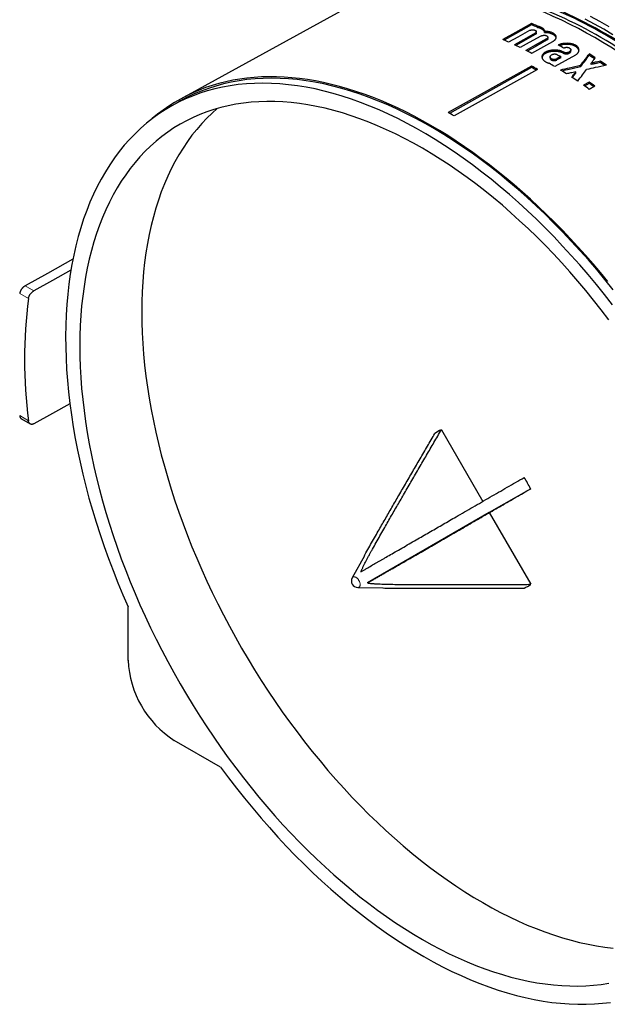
# Model space of a CAD drawing. Header units: millimetres. Extents: x 8 to 671, y 12 to 523.
# Tile 23 of 64: x 464 to 536, y 37 to 158. Entities that reach past the tile are written whole.
import ezdxf

# ---------------------------------------------------------------- set-up
doc = ezdxf.new("R2010")
doc.units = ezdxf.units.MM

msp = doc.modelspace()

# ---------------------------------------------------------------- linework, layer by layer
at = {"color": 7, "linetype": 'Continuous', "lineweight": 30}
for p, q in [((503.42, 158.97), (483.42, 147.99)), ((526.5, 157.07), (526.5, 157.23)), ((527.07, 156.06), (527.07, 156.22)), ((527.18, 156.76), (527.18, 156.93)), ((528.07, 156.14), (528.07, 156.31)), ((529.05, 154.97), (526.5, 153.55)), ((528.49, 155.37), (528.49, 155.53)), ((528.27, 153.76), (528.2, 153.72)), ((531.17, 153.79), (531.1, 153.75)), ((531.32, 153.82), (531.32, 153.99)), ((528.27, 153.6), (528.2, 153.56)), ((528.76, 153.13), (528.76, 152.97)), ((528.98, 153.37), (528.91, 153.33)), ((531.88, 153.36), (529.33, 151.95)), ((530.1, 153.19), (529.61, 152.92)), ((530.1, 153.03), (529.61, 152.76)), ((530.1, 153.03), (530.1, 153.19)), ((531.17, 153.62), (531.1, 153.58)), ((533.57, 153.32), (533.57, 153.48)), ((534.95, 152.43), (534.95, 152.6)), ((526.5, 151.99), (516.25, 146.28)), ((526.5, 151.82), (516.39, 146.19)), ((527.21, 151.58), (516.96, 145.87)), ((526.5, 151.82), (526.5, 151.99)), ((531.91, 151.13), (531.91, 151.29)), ((532.5, 151.9), (532.5, 152.06)), ((533.82, 152.19), (533.82, 152.35)), ((533.57, 150.03), (532.87, 149.64)), ((533.57, 149.87), (533, 149.55)), ((533.57, 149.87), (533.57, 150.03)), ((534.28, 149.53), (533.57, 149.14)), ((483.13, 147.6), (482.07, 146.99)), ((463.81, 108.64), (464.89, 108.02)), ((515.41, 107.31), (520.49, 98.5)), ((526.38, 100.05), (521.29, 97.12)), ((521.29, 97.12), (506.32, 88.48)), ((521.29, 97.12), (526.38, 88.31)), ((505.94, 91.83), (504.45, 89.11)), ((505.13, 87.92), (508.23, 87.86)), ((476.9, 78.97), (476.9, 85.55)), ((488.28, 65.84), (482.58, 69.13))]:
    msp.add_line(p, q, dxfattribs=at)
at = {"color": 8, "linetype": 'Continuous', "lineweight": 0}
for p, q in [((526.93, 155.87), (526.93, 156.04)), ((528.34, 155.18), (528.34, 155.34)), ((528.2, 153.56), (528.2, 153.72)), ((528.27, 153.6), (528.27, 153.76)), ((530.39, 153.59), (530.39, 153.76)), ((531.1, 153.58), (531.1, 153.75)), ((531.17, 153.62), (531.17, 153.79)), ((529.61, 152.76), (529.61, 152.92)), ((465.32, 124.37), (464.25, 124.99)), ((464.66, 123.44), (463.59, 124.06)), ((464.66, 108.42), (463.59, 109.04))]:
    msp.add_line(p, q, dxfattribs=at)
at = {"color": 7, "linetype": 'Continuous', "lineweight": 30, "flags": 128}
for points in [[(536.49, 155.84), (535.35, 156.52), (534.21, 157.16), (533.07, 157.77)], [(533.71, 158.12), (534.85, 157.52), (535.99, 156.87)], [(526.5, 157.23), (524.52, 156.13), (522.97, 155.26)], [(526.5, 157.07), (524.52, 155.96), (523.13, 155.19)], [(526.22, 156.37), (524.79, 155.57), (523.67, 154.95)], [(526.93, 156.04), (525.5, 155.24), (524.38, 154.62)], [(526.93, 155.87), (525.5, 155.08), (524.54, 154.54)], [(527.63, 155.69), (526.21, 154.9), (525.09, 154.28)], [(528.34, 155.34), (526.92, 154.55), (525.8, 153.92)], [(528.34, 155.18), (526.92, 154.38), (525.95, 153.84)], [(535.86, 125.52), (534.95, 126.62), (534.04, 127.7), (533.11, 128.76), (532.17, 129.8), (531.23, 130.83), (530.27, 131.83), (529.31, 132.81), (528.33, 133.77), (527.35, 134.71), (526.36, 135.63), (525.37, 136.52), (524.36, 137.39), (523.36, 138.24), (522.34, 139.06), (521.33, 139.85), (520.31, 140.62), (519.28, 141.37), (518.25, 142.09), (517.22, 142.78), (516.19, 143.45), (515.16, 144.08), (514.13, 144.69), (513.1, 145.28), (512.06, 145.83), (511.03, 146.36), (510, 146.85), (508.97, 147.32), (507.95, 147.76), (506.93, 148.17), (505.91, 148.54), (504.9, 148.89), (503.89, 149.21), (502.89, 149.5), (501.89, 149.75), (500.91, 149.98), (499.92, 150.17), (498.95, 150.34), (497.99, 150.47), (497.03, 150.57), (496.08, 150.64), (495.14, 150.68), (494.22, 150.69), (493.3, 150.66), (492.4, 150.61), (491.51, 150.52), (490.63, 150.4), (489.76, 150.25), (488.91, 150.07), (488.07, 149.86), (487.24, 149.62), (486.43, 149.35), (485.64, 149.05), (484.86, 148.71), (484.1, 148.35), (483.35, 147.95), (482.62, 147.53), (481.91, 147.08), (481.21, 146.59), (480.54, 146.08), (479.88, 145.54), (479.76, 145.44)], [(536.51, 124.52), (535.51, 125.76), (534.49, 126.98), (533.47, 128.18), (532.43, 129.35), (531.37, 130.49), (530.31, 131.62), (529.23, 132.71), (528.14, 133.78), (527.05, 134.82), (525.94, 135.84), (524.83, 136.82), (523.71, 137.78), (522.58, 138.7), (521.45, 139.6), (520.31, 140.46), (519.17, 141.29), (518.02, 142.09), (516.87, 142.85), (515.72, 143.58), (514.57, 144.28), (513.41, 144.94), (512.26, 145.56), (511.11, 146.15), (509.96, 146.71), (508.82, 147.22), (507.68, 147.7), (506.54, 148.15), (505.41, 148.55), (504.28, 148.92), (503.16, 149.25), (502.05, 149.54), (500.95, 149.8), (499.85, 150.01), (498.77, 150.19), (497.69, 150.33), (496.63, 150.43), (495.58, 150.48), (494.54, 150.5), (493.52, 150.49), (492.51, 150.43), (491.51, 150.33), (490.54, 150.2), (489.57, 150.02), (488.63, 149.81), (487.7, 149.55), (486.79, 149.26), (485.9, 148.93), (485.02, 148.57), (484.17, 148.16), (483.34, 147.72), (483.13, 147.6)], [(536.43, 122.65), (535.45, 123.91), (534.45, 125.15), (533.43, 126.37), (532.41, 127.56), (531.37, 128.73), (530.31, 129.88), (529.25, 131), (528.17, 132.1), (527.08, 133.17), (525.99, 134.21), (524.88, 135.23), (523.77, 136.21), (522.65, 137.17), (521.52, 138.09), (520.39, 138.98), (519.25, 139.85), (518.1, 140.68), (516.96, 141.47), (515.81, 142.24), (514.66, 142.97), (513.51, 143.66), (512.35, 144.32), (511.2, 144.95), (510.05, 145.54), (508.9, 146.09), (507.76, 146.61), (506.62, 147.09), (505.48, 147.54), (504.35, 147.94), (503.22, 148.31), (502.1, 148.64), (500.99, 148.93), (499.89, 149.19), (498.79, 149.4), (497.71, 149.58), (496.63, 149.71), (495.57, 149.81), (494.52, 149.87), (493.48, 149.89), (492.46, 149.87), (491.45, 149.82), (490.45, 149.72), (489.47, 149.58), (488.51, 149.41), (487.57, 149.19), (486.64, 148.94), (485.73, 148.65), (484.84, 148.32), (483.96, 147.96), (483.11, 147.55), (482.28, 147.11), (481.47, 146.63), (480.68, 146.11), (479.92, 145.56), (479.18, 144.97), (478.46, 144.35), (477.76, 143.69), (477.09, 142.99), (476.44, 142.26), (475.82, 141.5), (475.23, 140.71), (474.66, 139.88), (474.12, 139.02), (473.6, 138.12), (473.11, 137.2), (472.65, 136.25), (472.22, 135.26), (471.82, 134.25), (471.44, 133.21), (471.09, 132.14), (470.78, 131.05), (470.49, 129.92), (470.23, 128.78), (470, 127.61), (469.8, 126.41), (469.63, 125.19), (469.49, 123.95), (469.38, 122.69), (469.3, 121.41), (469.25, 120.11), (469.23, 118.79), (469.24, 117.45), (469.28, 116.1), (469.35, 114.73), (469.45, 113.35), (469.58, 111.95), (469.75, 110.54), (469.94, 109.12), (470.16, 107.68), (470.41, 106.24), (470.69, 104.79), (471, 103.33), (471.34, 101.86), (471.71, 100.39), (472.1, 98.91), (472.53, 97.43), (472.98, 95.94), (473.46, 94.45), (473.97, 92.97), (474.5, 91.48), (475.06, 89.99), (475.65, 88.51), (476.26, 87.03), (476.9, 85.55), (476.9, 85.55)], [(536, 120.83), (535.06, 122.05), (534.12, 123.24), (533.16, 124.42), (532.18, 125.58), (531.19, 126.71), (530.19, 127.82), (529.18, 128.91), (528.15, 129.97), (527.12, 131.01), (526.08, 132.02), (525.02, 133), (523.96, 133.96), (522.9, 134.89), (521.82, 135.79), (520.74, 136.67), (519.65, 137.51), (518.56, 138.32), (517.47, 139.1), (516.37, 139.85), (515.27, 140.57), (514.17, 141.26), (513.07, 141.91), (511.97, 142.53), (510.86, 143.11), (509.76, 143.67), (508.67, 144.18), (507.57, 144.67), (506.48, 145.11), (505.4, 145.52), (504.31, 145.9), (503.24, 146.24), (502.17, 146.54), (501.11, 146.81), (500.06, 147.04), (499.01, 147.23), (497.98, 147.39), (496.96, 147.51), (495.94, 147.59), (494.94, 147.64), (493.95, 147.64), (492.98, 147.61), (492.02, 147.55), (491.07, 147.44), (490.14, 147.3), (489.22, 147.12), (488.32, 146.91), (487.44, 146.66), (486.57, 146.37), (485.73, 146.05), (484.9, 145.68), (484.09, 145.29), (483.3, 144.86), (482.53, 144.39), (481.78, 143.88), (481.05, 143.35), (480.35, 142.78), (479.67, 142.17), (479.01, 141.53), (478.37, 140.86), (477.76, 140.15), (477.17, 139.42), (476.61, 138.65), (476.07, 137.85), (475.56, 137.02), (475.07, 136.16), (474.61, 135.27), (474.17, 134.35), (473.76, 133.41), (473.38, 132.43), (473.03, 131.43), (472.7, 130.4), (472.4, 129.35), (472.13, 128.27), (471.89, 127.17), (471.67, 126.05), (471.49, 124.9), (471.33, 123.73), (471.2, 122.55), (471.1, 121.34), (471.02, 120.11), (470.98, 118.86), (470.97, 117.6), (470.98, 116.32), (471.02, 115.02), (471.1, 113.71), (471.2, 112.38), (471.33, 111.04), (471.49, 109.69), (471.67, 108.33), (471.89, 106.96), (472.13, 105.58), (472.4, 104.19), (472.7, 102.79), (473.03, 101.38), (473.38, 99.97), (473.76, 98.56), (474.17, 97.14), (474.61, 95.72), (475.07, 94.3), (475.56, 92.88), (476.07, 91.45), (476.61, 90.03), (477.17, 88.61), (477.76, 87.2), (478.37, 85.79), (479.01, 84.38), (479.67, 82.98), (480.35, 81.59), (481.05, 80.2), (481.78, 78.82), (482.53, 77.46), (483.3, 76.1), (483.3, 76.1)], [(487.87, 146.79), (487.25, 146.23), (486.59, 145.59), (485.96, 144.93), (485.35, 144.22), (484.76, 143.49), (484.2, 142.73), (483.66, 141.93), (483.15, 141.1), (482.67, 140.25), (482.21, 139.36), (481.78, 138.45), (481.37, 137.51), (480.99, 136.54), (480.64, 135.54), (480.31, 134.52), (480.01, 133.47), (479.74, 132.4), (479.5, 131.3), (479.29, 130.18), (479.1, 129.04), (478.94, 127.88), (478.82, 126.7), (478.72, 125.49), (478.64, 124.27), (478.6, 123.03), (478.59, 121.77), (478.6, 120.5), (478.64, 119.21), (478.72, 117.9), (478.82, 116.58), (478.94, 115.25), (479.1, 113.9), (479.29, 112.55), (479.5, 111.18), (479.74, 109.81), (480.01, 108.42), (480.31, 107.03), (480.64, 105.63), (480.99, 104.23), (481.37, 102.82), (481.78, 101.41), (482.21, 100), (482.67, 98.58), (483.15, 97.17), (483.66, 95.75), (484.2, 94.33), (484.76, 92.92), (485.35, 91.51), (485.96, 90.11), (486.59, 88.71), (487.25, 87.31), (487.93, 85.93), (488.63, 84.55), (489.35, 83.18), (490.09, 81.82), (490.86, 80.47)], [(470.12, 128.26), (467, 126.52), (464.25, 124.99)], [(469.88, 126.91), (467.6, 125.64), (465.32, 124.37)], [(469.75, 110.5), (467.6, 109.31), (465.32, 108.04)], [(490.86, 80.47), (491.65, 79.13), (492.45, 77.8), (493.28, 76.49), (494.12, 75.2), (494.98, 73.91), (495.86, 72.65), (496.76, 71.4), (497.67, 70.17), (498.6, 68.96), (499.54, 67.77), (500.5, 66.6), (501.47, 65.45), (502.45, 64.32), (503.45, 63.21), (504.46, 62.13), (505.47, 61.07), (506.5, 60.04), (507.54, 59.03), (508.59, 58.05), (509.65, 57.1), (510.71, 56.17), (511.78, 55.28), (512.86, 54.41), (513.94, 53.57), (515.02, 52.76), (516.11, 51.98), (517.2, 51.24), (518.3, 50.52), (519.4, 49.84), (520.49, 49.19), (521.59, 48.57), (522.69, 47.99), (523.78, 47.44), (524.87, 46.92), (525.96, 46.44), (527.05, 46), (528.13, 45.59), (529.2, 45.22), (530.27, 44.88), (531.34, 44.58), (532.39, 44.31), (533.44, 44.08), (534.48, 43.89), (535.51, 43.73), (536.53, 43.61)], [(483.3, 76.1), (484.09, 74.76), (484.9, 73.43), (485.73, 72.11), (486.57, 70.81), (487.44, 69.52), (488.32, 68.25), (489.22, 66.99), (490.14, 65.76), (491.07, 64.54), (492.02, 63.34), (492.98, 62.17), (493.95, 61.01), (494.94, 59.88), (495.94, 58.77), (496.96, 57.68), (497.98, 56.62), (499.01, 55.58), (500.06, 54.57), (501.11, 53.58), (502.17, 52.62), (503.24, 51.69), (504.31, 50.79), (505.4, 49.92), (506.48, 49.08), (507.57, 48.27), (508.67, 47.48), (509.76, 46.73), (510.86, 46.02), (511.97, 45.33), (513.07, 44.68), (514.17, 44.06), (515.27, 43.47), (516.37, 42.92), (517.47, 42.4), (518.56, 41.92), (519.65, 41.47), (520.74, 41.06), (521.82, 40.69), (522.9, 40.35), (523.96, 40.04), (525.02, 39.78), (526.08, 39.55), (527.12, 39.35), (528.15, 39.2), (529.18, 39.08), (530.19, 39), (531.19, 38.95), (532.18, 38.94), (533.16, 38.97), (534.12, 39.04), (535.06, 39.14), (536, 39.28)], [(488.28, 65.84), (489.24, 64.55), (490.22, 63.28), (491.21, 62.03), (492.22, 60.8), (493.24, 59.59), (494.27, 58.41), (495.32, 57.25), (496.38, 56.11), (497.45, 55), (498.53, 53.92), (499.62, 52.87), (500.73, 51.84), (501.84, 50.84), (502.95, 49.87), (504.08, 48.93), (505.21, 48.02), (506.34, 47.15), (507.49, 46.3), (508.63, 45.49), (509.78, 44.71), (510.93, 43.96), (512.08, 43.25), (513.23, 42.57), (514.38, 41.93), (515.54, 41.32), (516.68, 40.75), (517.83, 40.22), (518.98, 39.72), (520.12, 39.26), (521.25, 38.83), (522.38, 38.45), (523.5, 38.1), (524.62, 37.79), (525.72, 37.52), (526.82, 37.28), (527.91, 37.09), (528.99, 36.93), (530.06, 36.82), (531.12, 36.74), (532.16, 36.7), (533.19, 36.7), (534.21, 36.74), (535.21, 36.82), (536.2, 36.93)]]:
    msp.add_lwpolyline(points, dxfattribs=at)
at = {"color": 8, "linetype": 'Continuous', "lineweight": 0, "flags": 128}
for points in [[(505.27, 88.79), (505.24, 88.84), (505.21, 88.89), (505.18, 88.93), (505.14, 88.98), (505.1, 89.02), (505.07, 89.05), (505.03, 89.09), (504.99, 89.12), (504.95, 89.15), (504.91, 89.18), (504.87, 89.2), (504.83, 89.21), (504.79, 89.23), (504.75, 89.24), (504.71, 89.24), (504.68, 89.25), (504.64, 89.24), (504.61, 89.24), (504.58, 89.23), (504.55, 89.21), (504.52, 89.19), (504.49, 89.17), (504.47, 89.14), (504.45, 89.12), (504.45, 89.11)], [(505.13, 87.92), (505.14, 87.92), (505.18, 87.92), (505.21, 87.93), (505.24, 87.94), (505.27, 87.96), (505.3, 87.97), (505.32, 88), (505.35, 88.02), (505.37, 88.05), (505.38, 88.08), (505.4, 88.12), (505.41, 88.16), (505.42, 88.2), (505.42, 88.24), (505.42, 88.29), (505.42, 88.33), (505.42, 88.38), (505.41, 88.43), (505.4, 88.48), (505.38, 88.54), (505.37, 88.59), (505.35, 88.64), (505.32, 88.69), (505.3, 88.74), (505.27, 88.79)]]:
    msp.add_lwpolyline(points, dxfattribs=at)
at = {"color": 7, "linetype": 'Continuous', "lineweight": 30}
for centre, radius, start, end in [((506.22, 105.64), 57.6, 48.5558, 71.4496), ((506.67, 105.96), 57.77, 48.5914, 71.414), ((506.8, 106.03), 57.51, 48.687, 71.4593), ((505.35, 105.43), 57.81, 50.92, 69.0854), ((507.06, 112.64), 48.65, 65.5635, 66.44), ((507.15, 112.64), 48.46, 65.5826, 66.4624), ((503.47, 110.58), 48.75, 65.5203, 66.4301), ((502.36, 108.17), 51.4, 63.7525, 64.6281), ((501.14, 105.75), 54.12, 62.0489, 62.8931), ((502.39, 104.77), 56.84, 60.4042, 61.2207), ((500.46, 100.42), 62.55, 57.2262, 58.0314), ((500.58, 100.47), 62.3, 57.308, 58.0253), ((498.91, 98.05), 65.37, 55.7621, 56.5456), ((497.69, 101.26), 58.34, 59.6017, 60.4036), ((497.86, 101.4), 58, 59.7637, 60.4056), ((498.39, 100.83), 59.75, 58.812, 59.571), ((496.88, 98.38), 62.63, 57.23, 58.0342), ((499.11, 98.21), 64.99, 55.945, 56.5354), ((495.34, 96.01), 65.46, 55.7678, 56.5503), ((493.66, 93.58), 68.41, 54.307, 55.0329), ((494.37, 93.99), 68.4, 54.3055, 55.0315), ((494.55, 94.11), 68.06, 54.4213, 55.0166), ((487.32, 95.34), 58.58, 59.6034, 60.402), ((522.96, 115.93), 58.78, 172.6576, 187.3424), ((516.83, 103.92), 3.68, 112.7926, 127.2182), ((509.51, 91.24), 19.03, 27.5912, 32.4088), ((505.15, 88.72), 0.8, 151.1696, 210), ((505.15, 88.72), 0.8, 210, 268.825), ((524.15, 91.24), 3.68, 292.7926, 307.2182), ((489.23, 79.53), 12.34, 182.5904, 237.4101)]:
    msp.add_arc(centre, radius, start, end, dxfattribs=at)
for points, knots in [([(526.22, 156.37), (526.24, 156.38), (526.29, 156.4), (526.38, 156.43), (526.45, 156.44), (526.5, 156.45), (526.52, 156.45), (526.55, 156.46), (526.59, 156.46), (526.66, 156.46), (526.73, 156.45), (526.79, 156.44), (526.83, 156.43), (526.87, 156.42), (526.9, 156.41), (526.93, 156.4), (526.97, 156.38), (527.01, 156.35), (527.03, 156.33), (527.05, 156.31), (527.06, 156.29), (527.06, 156.27), (527.07, 156.26), (527.07, 156.25), (527.07, 156.24), (527.07, 156.21), (527.07, 156.17), (527.04, 156.12), (526.99, 156.08), (526.95, 156.05), (526.93, 156.04)], [0, 0, 0, 0, 0.060376, 0.122079, 0.185134, 0.201138, 0.217228, 0.233405, 0.249669, 0.299911, 0.358341, 0.390667, 0.425046, 0.449113, 0.474094, 0.499988, 0.542858, 0.582427, 0.618693, 0.651655, 0.671798, 0.690472, 0.707676, 0.72341, 0.737675, 0.75047, 0.81637, 0.879917, 0.941122, 1, 1, 1, 1]), ([(527.18, 156.93), (527.22, 156.92), (527.31, 156.91), (527.42, 156.87), (527.53, 156.84), (527.63, 156.79), (527.73, 156.75), (527.81, 156.7), (527.88, 156.64), (527.94, 156.58), (527.99, 156.51), (528.03, 156.45), (528.06, 156.38), (528.07, 156.33), (528.07, 156.31)], [0, 0, 0, 0, 0.083435, 0.166587, 0.250153, 0.333618, 0.416718, 0.500147, 0.58355, 0.666623, 0.750061, 0.833567, 0.916646, 1, 1, 1, 1]), ([(527.18, 156.76), (527.2, 156.76), (527.22, 156.76), (527.27, 156.75), (527.31, 156.74), (527.37, 156.73), (527.42, 156.71), (527.47, 156.69), (527.54, 156.67), (527.6, 156.64), (527.67, 156.61), (527.71, 156.59), (527.74, 156.58), (527.75, 156.57), (527.76, 156.56), (527.78, 156.55), (527.79, 156.54), (527.8, 156.54), (527.83, 156.51), (527.89, 156.47), (527.95, 156.4), (528, 156.34), (528.04, 156.27), (528.06, 156.21), (528.07, 156.16), (528.07, 156.14)], [0, 0, 0, 0, 0.026776, 0.05654, 0.089291, 0.12503, 0.163756, 0.20547, 0.250171, 0.311877, 0.366679, 0.414578, 0.429154, 0.442947, 0.455957, 0.468184, 0.479628, 0.490289, 0.500166, 0.592147, 0.680657, 0.765696, 0.847265, 0.925366, 1, 1, 1, 1]), ([(528.07, 156.31), (528.12, 156.31), (528.21, 156.31), (528.36, 156.3), (528.49, 156.28), (528.63, 156.25), (528.75, 156.22), (528.87, 156.19), (528.99, 156.14), (529.09, 156.09), (529.18, 156.03), (529.26, 155.97), (529.33, 155.91), (529.39, 155.84), (529.44, 155.77), (529.47, 155.69), (529.49, 155.61), (529.49, 155.54), (529.48, 155.46), (529.46, 155.38), (529.42, 155.31), (529.37, 155.23), (529.31, 155.16), (529.23, 155.09), (529.15, 155.03), (529.08, 154.99), (529.05, 154.97)], [0, 0, 0, 0, 0.041819, 0.083402, 0.125133, 0.166907, 0.208488, 0.250265, 0.291988, 0.333555, 0.375352, 0.417089, 0.458657, 0.500439, 0.542191, 0.583735, 0.625451, 0.667167, 0.708663, 0.750325, 0.79198, 0.83346, 0.875155, 0.916762, 0.958249, 1, 1, 1, 1]), ([(528.07, 156.14), (528.11, 156.14), (528.18, 156.14), (528.3, 156.14), (528.42, 156.13), (528.54, 156.11), (528.65, 156.09), (528.76, 156.06), (528.87, 156.02), (528.98, 155.98), (529.08, 155.93), (529.16, 155.89), (529.21, 155.85), (529.25, 155.82), (529.28, 155.79), (529.3, 155.77), (529.32, 155.75), (529.34, 155.73), (529.36, 155.71), (529.38, 155.69), (529.4, 155.66), (529.44, 155.6), (529.47, 155.53), (529.48, 155.48), (529.48, 155.47)], [0, 0, 0, 0, 0.049302, 0.105926, 0.169873, 0.222647, 0.27954, 0.340553, 0.405684, 0.472078, 0.533989, 0.591418, 0.644364, 0.669159, 0.692833, 0.715385, 0.736816, 0.757125, 0.776313, 0.794379, 0.811324, 0.882214, 0.952488, 1, 1, 1, 1]), ([(527.07, 156.06), (527.07, 156.04), (527.07, 156.01), (527.04, 155.96), (526.99, 155.91), (526.95, 155.89), (526.93, 155.87)], [0, 0, 0, 0, 0.252694, 0.497564, 0.74325, 1, 1, 1, 1]), ([(527.63, 155.69), (527.65, 155.7), (527.69, 155.73), (527.77, 155.75), (527.85, 155.77), (527.95, 155.78), (528.05, 155.79), (528.15, 155.78), (528.23, 155.76), (528.27, 155.74), (528.3, 155.74), (528.32, 155.73), (528.35, 155.71), (528.39, 155.69), (528.42, 155.66), (528.45, 155.63), (528.46, 155.61), (528.47, 155.59), (528.48, 155.58), (528.48, 155.56), (528.49, 155.55), (528.49, 155.54), (528.49, 155.52), (528.48, 155.48), (528.45, 155.42), (528.4, 155.38), (528.36, 155.35), (528.34, 155.34)], [0, 0, 0, 0, 0.050392, 0.104222, 0.161496, 0.222222, 0.286404, 0.354045, 0.425149, 0.443505, 0.462078, 0.480869, 0.499878, 0.545401, 0.586867, 0.624273, 0.657618, 0.677596, 0.695766, 0.71213, 0.726686, 0.739436, 0.750378, 0.816778, 0.880512, 0.941584, 1, 1, 1, 1]), ([(528.49, 155.37), (528.49, 155.37), (528.49, 155.35), (528.48, 155.32), (528.45, 155.26), (528.41, 155.22), (528.36, 155.19), (528.34, 155.18)], [0, 0, 0, 0, 0.000399, 0.250497, 0.500352, 0.74971, 1, 1, 1, 1]), ([(528.2, 153.72), (528.18, 153.71), (528.14, 153.69), (528.08, 153.65), (528.02, 153.6), (527.97, 153.56), (527.92, 153.51), (527.87, 153.45), (527.84, 153.4), (527.81, 153.35), (527.79, 153.3), (527.77, 153.24), (527.76, 153.19), (527.76, 153.12), (527.77, 153.05), (527.79, 152.96), (527.83, 152.88), (527.88, 152.8), (527.95, 152.72), (528.02, 152.65), (528.11, 152.59), (528.17, 152.55), (528.2, 152.53)], [0, 0, 0, 0, 0.037329, 0.076366, 0.117108, 0.159557, 0.203713, 0.249576, 0.291216, 0.332856, 0.374497, 0.416138, 0.457779, 0.49942, 0.567282, 0.633631, 0.698469, 0.761795, 0.823611, 0.883917, 0.942713, 1, 1, 1, 1]), ([(528.27, 153.76), (528.31, 153.78), (528.38, 153.82), (528.5, 153.87), (528.62, 153.91), (528.76, 153.94), (528.89, 153.97), (529.04, 153.99), (529.18, 154.01), (529.33, 154.01), (529.48, 154.01), (529.62, 153.99), (529.77, 153.97), (529.9, 153.94), (530.04, 153.91), (530.17, 153.86), (530.28, 153.81), (530.36, 153.77), (530.39, 153.76)], [0, 0, 0, 0, 0.062723, 0.124824, 0.186909, 0.249588, 0.31232, 0.37446, 0.436617, 0.4994, 0.562251, 0.624486, 0.686715, 0.749552, 0.812445, 0.874741, 0.937055, 1, 1, 1, 1]), ([(528.27, 153.6), (528.3, 153.62), (528.37, 153.65), (528.48, 153.7), (528.6, 153.74), (528.73, 153.78), (528.87, 153.81), (528.99, 153.82), (529.1, 153.84), (529.17, 153.84), (529.21, 153.84), (529.24, 153.84), (529.26, 153.84), (529.28, 153.84), (529.31, 153.84), (529.34, 153.84), (529.39, 153.84), (529.45, 153.84), (529.52, 153.84), (529.59, 153.83), (529.65, 153.82), (529.71, 153.82), (529.77, 153.81), (529.84, 153.79), (529.92, 153.78), (530.03, 153.75), (530.14, 153.71), (530.23, 153.67), (530.32, 153.63), (530.37, 153.61), (530.39, 153.59)], [0, 0, 0, 0, 0.057076, 0.115682, 0.17582, 0.237489, 0.300689, 0.365422, 0.402352, 0.439764, 0.449643, 0.459555, 0.4695, 0.479478, 0.489489, 0.499533, 0.521947, 0.548466, 0.579088, 0.613814, 0.637744, 0.663296, 0.690469, 0.719264, 0.74968, 0.807638, 0.86165, 0.911714, 0.957831, 1, 1, 1, 1]), ([(529.76, 154.59), (529.79, 154.61), (529.86, 154.65), (529.98, 154.69), (530.11, 154.74), (530.24, 154.77), (530.38, 154.8), (530.52, 154.82), (530.67, 154.83), (530.81, 154.84), (530.96, 154.83), (531.11, 154.82), (531.25, 154.8), (531.39, 154.77), (531.52, 154.74), (531.65, 154.69), (531.77, 154.64), (531.84, 154.6), (531.88, 154.58)], [0, 0, 0, 0, 0.062742, 0.124856, 0.186949, 0.249631, 0.312368, 0.374515, 0.436682, 0.499479, 0.562331, 0.624563, 0.686788, 0.749618, 0.81249, 0.874768, 0.937067, 1, 1, 1, 1]), ([(532.31, 153.89), (532.31, 153.89), (532.31, 153.92), (532.29, 153.97), (532.25, 154.06), (532.2, 154.14), (532.14, 154.22), (532.07, 154.29), (531.98, 154.36), (531.88, 154.42), (531.77, 154.48), (531.65, 154.53), (531.52, 154.57), (531.39, 154.61), (531.25, 154.64), (531.11, 154.66), (530.96, 154.67), (530.82, 154.67), (530.67, 154.67), (530.52, 154.66), (530.38, 154.64), (530.24, 154.61), (530.11, 154.57), (530, 154.54), (529.94, 154.51), (529.91, 154.5)], [0, 0, 0, 0, 0.002036, 0.048056, 0.094071, 0.140534, 0.187025, 0.233068, 0.279119, 0.32563, 0.372128, 0.418175, 0.464224, 0.510728, 0.557186, 0.6032, 0.649222, 0.695705, 0.742131, 0.788111, 0.834097, 0.880537, 0.926935, 0.972886, 1, 1, 1, 1]), ([(530.39, 153.76), (530.41, 153.75), (530.44, 153.73), (530.49, 153.71), (530.55, 153.69), (530.62, 153.68), (530.68, 153.67), (530.75, 153.67), (530.81, 153.67), (530.87, 153.68), (530.94, 153.69), (531, 153.7), (531.05, 153.72), (531.08, 153.74), (531.1, 153.75)], [0, 0, 0, 0, 0.08359, 0.166698, 0.250786, 0.334359, 0.41713, 0.500545, 0.583785, 0.666456, 0.750001, 0.833063, 0.915925, 1, 1, 1, 1]), ([(531.17, 154.19), (531.15, 154.2), (531.12, 154.21), (531.07, 154.24), (531.01, 154.25), (530.94, 154.26), (530.88, 154.27), (530.82, 154.28), (530.75, 154.27), (530.69, 154.27), (530.62, 154.25), (530.57, 154.24), (530.51, 154.22), (530.48, 154.2), (530.46, 154.19)], [0, 0, 0, 0, 0.083589, 0.166697, 0.250788, 0.334364, 0.417136, 0.500549, 0.583786, 0.666454, 0.749996, 0.833053, 0.915916, 1, 1, 1, 1]), ([(531.17, 154.19), (531.19, 154.17), (531.24, 154.15), (531.28, 154.09), (531.31, 154.04), (531.32, 153.98), (531.31, 153.93), (531.28, 153.87), (531.23, 153.83), (531.19, 153.8), (531.17, 153.79)], [0, 0, 0, 0, 0.127385, 0.254087, 0.380108, 0.505447, 0.630105, 0.754083, 0.877381, 1, 1, 1, 1]), ([(531.17, 153.62), (531.19, 153.64), (531.23, 153.66), (531.28, 153.71), (531.31, 153.77), (531.31, 153.8), (531.32, 153.82)], [0, 0, 0, 0, 0.250011, 0.500014, 0.75001, 1, 1, 1, 1]), ([(531.88, 153.36), (531.91, 153.38), (531.97, 153.42), (532.05, 153.48), (532.13, 153.55), (532.19, 153.62), (532.25, 153.7), (532.29, 153.79), (532.3, 153.86), (532.31, 153.9), (532.31, 153.91), (532.31, 153.93), (532.32, 153.94), (532.32, 153.95), (532.32, 153.97), (532.32, 154), (532.31, 154.03), (532.31, 154.06), (532.3, 154.1), (532.28, 154.15), (532.26, 154.2), (532.24, 154.25), (532.2, 154.31), (532.15, 154.37), (532.08, 154.44), (532.02, 154.49), (531.95, 154.54), (531.9, 154.57), (531.88, 154.58)], [0, 0, 0, 0, 0.057088, 0.115701, 0.175839, 0.237503, 0.300692, 0.365407, 0.439691, 0.449566, 0.459474, 0.469415, 0.479389, 0.489395, 0.499435, 0.519354, 0.542517, 0.568924, 0.598576, 0.631471, 0.66761, 0.706992, 0.749617, 0.807669, 0.861733, 0.911811, 0.9579, 1, 1, 1, 1]), ([(528.2, 153.56), (528.17, 153.54), (528.12, 153.51), (528.04, 153.46), (527.97, 153.4), (527.92, 153.34), (527.87, 153.28), (527.83, 153.22), (527.8, 153.15), (527.78, 153.1), (527.77, 153.06), (527.77, 153.05)], [0, 0, 0, 0, 0.11697, 0.233492, 0.350327, 0.467202, 0.583742, 0.700716, 0.817614, 0.93421, 1, 1, 1, 1]), ([(528.2, 152.53), (528.23, 152.52), (528.3, 152.48), (528.41, 152.43), (528.52, 152.39), (528.61, 152.36), (528.65, 152.35)], [0, 0, 0, 0, 0.244041, 0.492053, 0.744038, 1, 1, 1, 1]), ([(528.91, 152.93), (528.89, 152.94), (528.85, 152.97), (528.81, 153.01), (528.78, 153.04), (528.77, 153.07), (528.76, 153.09), (528.76, 153.11), (528.76, 153.14), (528.77, 153.18), (528.8, 153.24), (528.84, 153.29), (528.88, 153.31), (528.91, 153.33)], [0, 0, 0, 0, 0.113779, 0.235108, 0.298683, 0.364152, 0.408862, 0.454415, 0.50081, 0.625604, 0.7504, 0.875199, 1, 1, 1, 1]), ([(528.76, 152.97), (528.76, 152.96), (528.76, 152.95), (528.76, 152.93), (528.77, 152.89), (528.8, 152.86), (528.83, 152.82), (528.87, 152.79), (528.91, 152.76), (528.95, 152.74), (529, 152.72), (529.07, 152.7), (529.14, 152.69), (529.2, 152.68), (529.26, 152.68), (529.31, 152.68), (529.37, 152.68), (529.44, 152.69), (529.5, 152.71), (529.56, 152.73), (529.6, 152.75), (529.61, 152.76)], [0, 0, 0, 0, 0.005725, 0.051858, 0.095023, 0.172367, 0.237866, 0.291506, 0.333279, 0.375292, 0.429107, 0.494714, 0.5721, 0.615262, 0.661375, 0.710439, 0.762453, 0.817417, 0.87533, 0.936191, 1, 1, 1, 1]), ([(528.91, 152.93), (528.92, 152.92), (528.95, 152.9), (529.01, 152.88), (529.07, 152.86), (529.13, 152.85), (529.2, 152.84), (529.26, 152.84), (529.33, 152.84), (529.39, 152.85), (529.45, 152.86), (529.51, 152.87), (529.57, 152.89), (529.6, 152.91), (529.61, 152.92)], [0, 0, 0, 0, 0.083597, 0.16672, 0.250834, 0.334416, 0.417195, 0.500616, 0.58385, 0.666512, 0.750045, 0.833085, 0.915932, 1, 1, 1, 1]), ([(529.68, 153.36), (529.67, 153.37), (529.64, 153.39), (529.58, 153.41), (529.52, 153.43), (529.46, 153.44), (529.4, 153.45), (529.33, 153.45), (529.27, 153.45), (529.2, 153.44), (529.14, 153.43), (529.08, 153.41), (529.03, 153.39), (528.99, 153.38), (528.98, 153.37)], [0, 0, 0, 0, 0.083598, 0.166711, 0.250804, 0.33438, 0.417153, 0.500568, 0.583804, 0.666471, 0.750016, 0.833069, 0.915925, 1, 1, 1, 1]), ([(529.68, 153.36), (529.71, 153.34), (529.78, 153.31), (529.88, 153.27), (529.98, 153.22), (530.06, 153.2), (530.1, 153.19)], [0, 0, 0, 0, 0.244918, 0.493222, 0.744915, 1, 1, 1, 1]), ([(530.39, 153.59), (530.41, 153.58), (530.44, 153.57), (530.49, 153.55), (530.54, 153.53), (530.59, 153.52), (530.63, 153.51), (530.67, 153.51), (530.71, 153.51), (530.76, 153.5), (530.81, 153.51), (530.88, 153.51), (530.94, 153.52), (531, 153.54), (531.05, 153.56), (531.08, 153.58), (531.1, 153.58)], [0, 0, 0, 0, 0.074988, 0.153334, 0.23504, 0.298544, 0.363939, 0.408598, 0.454099, 0.50044, 0.583698, 0.666956, 0.750216, 0.833476, 0.916737, 1, 1, 1, 1]), ([(532.5, 152.06), (532.7, 152.33), (533.06, 152.8), (533.42, 153.27), (533.57, 153.48)], [0, 0, 0, 0, 0.560006, 1, 1, 1, 1]), ([(532.5, 151.9), (532.7, 152.16), (533.06, 152.64), (533.42, 153.11), (533.57, 153.32)], [0, 0, 0, 0, 0.560006, 1, 1, 1, 1]), ([(533.82, 152.35), (533.91, 152.47), (534.08, 152.69), (534.24, 152.91), (534.32, 153.01)], [0, 0, 0, 0, 0.560003, 1, 1, 1, 1]), ([(534.95, 152.6), (534.74, 152.55), (534.36, 152.47), (533.98, 152.39), (533.82, 152.35)], [0, 0, 0, 0, 0.559997, 1, 1, 1, 1]), ([(532.5, 152.06), (532.04, 151.96), (531.22, 151.78), (530.4, 151.59), (530.04, 151.51)], [0, 0, 0, 0, 0.559994, 1, 1, 1, 1]), ([(532.5, 151.9), (532.04, 151.79), (531.28, 151.63), (530.53, 151.46), (530.23, 151.39)], [0, 0, 0, 0, 0.607052, 1, 1, 1, 1]), ([(531.91, 151.29), (531.7, 151.24), (531.32, 151.16), (530.95, 151.08), (530.78, 151.04)], [0, 0, 0, 0, 0.559997, 1, 1, 1, 1]), ([(531.42, 150.63), (531.51, 150.75), (531.68, 150.97), (531.84, 151.19), (531.91, 151.29)], [0, 0, 0, 0, 0.560003, 1, 1, 1, 1]), ([(532.16, 150.13), (532.36, 150.4), (532.72, 150.88), (533.08, 151.36), (533.24, 151.58)], [0, 0, 0, 0, 0.560006, 1, 1, 1, 1]), ([(535.69, 152.1), (535.24, 152), (534.42, 151.83), (533.6, 151.65), (533.24, 151.58)], [0, 0, 0, 0, 0.559994, 1, 1, 1, 1]), ([(534.95, 152.43), (534.74, 152.39), (534.36, 152.3), (533.98, 152.22), (533.82, 152.19)], [0, 0, 0, 0, 0.559997, 1, 1, 1, 1]), ([(531.5, 150.57), (531.56, 150.66), (531.7, 150.84), (531.84, 151.03), (531.91, 151.13)], [0, 0, 0, 0, 0.473564, 1, 1, 1, 1]), ([(464.25, 124.99), (464.22, 124.97), (464.18, 124.95), (464.1, 124.89), (464.04, 124.83), (463.97, 124.77), (463.93, 124.73), (463.9, 124.69), (463.88, 124.66), (463.85, 124.64), (463.83, 124.61), (463.81, 124.58), (463.78, 124.54), (463.75, 124.49), (463.72, 124.43), (463.69, 124.38), (463.66, 124.31), (463.63, 124.23), (463.6, 124.14), (463.59, 124.09), (463.59, 124.06)], [0, 0, 0, 0, 0.076749, 0.156078, 0.238015, 0.301214, 0.365906, 0.392212, 0.41876, 0.445549, 0.47258, 0.499853, 0.543249, 0.589918, 0.639862, 0.693081, 0.749576, 0.833036, 0.91651, 1, 1, 1, 1]), ([(464.66, 123.44), (464.66, 123.47), (464.67, 123.53), (464.7, 123.61), (464.73, 123.69), (464.76, 123.75), (464.79, 123.81), (464.82, 123.86), (464.85, 123.91), (464.89, 123.97), (464.94, 124.03), (464.99, 124.1), (465.05, 124.15), (465.11, 124.21), (465.18, 124.27), (465.25, 124.33), (465.3, 124.35), (465.32, 124.37)], [0, 0, 0, 0, 0.083447, 0.166913, 0.250397, 0.300003, 0.349776, 0.399716, 0.449825, 0.500106, 0.567811, 0.634008, 0.698705, 0.761914, 0.843867, 0.923219, 1, 1, 1, 1]), ([(463.59, 109.04), (463.59, 109.01), (463.6, 108.95), (463.63, 108.87), (463.66, 108.8), (463.69, 108.75), (463.73, 108.7), (463.77, 108.67), (463.8, 108.64), (463.81, 108.64), (463.81, 108.64)], [0, 0, 0, 0, 0.16635, 0.332736, 0.499158, 0.622785, 0.746939, 0.871628, 0.996857, 1, 1, 1, 1]), ([(465.32, 108.04), (465.3, 108.03), (465.25, 108), (465.18, 107.98), (465.11, 107.97), (465.05, 107.97), (465, 107.97), (464.97, 107.98), (464.94, 107.99), (464.91, 108), (464.88, 108.02), (464.85, 108.04), (464.81, 108.08), (464.77, 108.12), (464.73, 108.18), (464.7, 108.25), (464.67, 108.33), (464.66, 108.39), (464.66, 108.42)], [0, 0, 0, 0, 0.076773, 0.156121, 0.238072, 0.301281, 0.365981, 0.398904, 0.432203, 0.465881, 0.499937, 0.55473, 0.614605, 0.679563, 0.749605, 0.833053, 0.916518, 1, 1, 1, 1]), ([(505.52, 89.86), (505.54, 89.91), (505.58, 89.99), (505.63, 90.13), (505.7, 90.28), (505.77, 90.43), (505.85, 90.59), (505.93, 90.76), (506.02, 90.93), (506.11, 91.11), (506.23, 91.34), (506.38, 91.62), (506.56, 91.96), (506.75, 92.3), (507.03, 92.8), (507.4, 93.47), (507.86, 94.29), (508.46, 95.32), (509.17, 96.57), (510.02, 98.04), (510.89, 99.54), (511.78, 101.07), (512.68, 102.63), (513.59, 104.19), (514.5, 105.75), (515.1, 106.79), (515.41, 107.31)], [0, 0, 0, 0, 0.006648, 0.013898, 0.021733, 0.03012, 0.039019, 0.048204, 0.057766, 0.067639, 0.077772, 0.096402, 0.115532, 0.134966, 0.154549, 0.201379, 0.248385, 0.295475, 0.38, 0.464399, 0.54892, 0.639598, 0.729704, 0.819428, 0.90941, 1, 1, 1, 1]), ([(505.94, 91.83), (505.95, 91.83), (506.01, 91.95), (506.23, 92.34), (506.6, 93), (507.06, 93.82), (507.66, 94.86), (508.37, 96.11), (509.22, 97.58), (510.09, 99.08), (510.98, 100.61), (511.88, 102.17), (512.79, 103.73), (513.7, 105.29), (514.3, 106.33), (514.61, 106.85)], [0, 0, 0, 0, 0.000796, 0.023415, 0.077509, 0.131806, 0.1862, 0.283835, 0.381324, 0.478955, 0.583698, 0.68778, 0.791421, 0.895359, 1, 1, 1, 1]), ([(506.67, 90.52), (506.76, 90.58), (506.95, 90.69), (507.24, 90.85), (507.54, 91.02), (507.84, 91.2), (508.14, 91.37), (508.58, 91.63), (509.17, 91.97), (509.95, 92.42), (510.77, 92.89), (511.65, 93.4), (512.75, 94.03), (514.08, 94.8), (515.64, 95.7), (517.38, 96.71), (519.29, 97.81), (521.38, 99.02), (523.48, 100.23), (524.88, 101.04), (525.58, 101.44)], [0, 0, 0, 0, 0.014681, 0.029867, 0.045423, 0.061231, 0.077209, 0.093317, 0.13162, 0.170207, 0.216396, 0.26262, 0.308748, 0.391311, 0.474198, 0.556702, 0.666962, 0.777875, 0.888963, 1, 1, 1, 1]), ([(506.32, 88.48), (506.37, 88.5), (506.46, 88.56), (506.61, 88.64), (506.77, 88.73), (506.94, 88.83), (507.12, 88.93), (507.3, 89.04), (507.5, 89.15), (507.7, 89.27), (507.95, 89.42), (508.28, 89.6), (508.66, 89.83), (509.05, 90.05), (509.62, 90.38), (510.38, 90.82), (511.33, 91.36), (512.52, 92.05), (513.96, 92.89), (515.65, 93.86), (517.39, 94.86), (519.16, 95.89), (520.96, 96.93), (522.76, 97.97), (524.57, 99.01), (525.77, 99.71), (526.38, 100.05)], [0, 0, 0, 0, 0.006648, 0.013898, 0.021733, 0.03012, 0.039019, 0.048204, 0.057766, 0.067639, 0.077772, 0.096402, 0.115532, 0.134966, 0.154549, 0.201379, 0.248385, 0.295475, 0.38, 0.464399, 0.54892, 0.639598, 0.729704, 0.819428, 0.90941, 1, 1, 1, 1]), ([(505.52, 89.86), (505.57, 89.89), (505.66, 89.94), (505.8, 90.02), (505.95, 90.11), (506.11, 90.2), (506.29, 90.3), (506.48, 90.41), (506.61, 90.49), (506.67, 90.52)], [0, 0, 0, 0, 0.112306, 0.23442, 0.366076, 0.506819, 0.663305, 0.828094, 1, 1, 1, 1]), ([(506.32, 88.48), (506.37, 88.47), (506.46, 88.46), (506.61, 88.44), (506.77, 88.42), (506.94, 88.41), (507.12, 88.39), (507.3, 88.38), (507.5, 88.37), (507.7, 88.36), (507.95, 88.35), (508.28, 88.34), (508.66, 88.33), (509.05, 88.32), (509.62, 88.31), (510.38, 88.3), (511.33, 88.29), (512.52, 88.29), (513.96, 88.28), (515.65, 88.28), (517.39, 88.28), (519.16, 88.29), (520.96, 88.29), (522.76, 88.3), (524.57, 88.3), (525.77, 88.31), (526.38, 88.31)], [0, 0, 0, 0, 0.006648, 0.013898, 0.021733, 0.03012, 0.039019, 0.048204, 0.057766, 0.067639, 0.077772, 0.096402, 0.115532, 0.134966, 0.154549, 0.201379, 0.248385, 0.295475, 0.38, 0.464399, 0.54892, 0.639598, 0.729704, 0.819428, 0.90941, 1, 1, 1, 1]), ([(508.23, 87.86), (508.24, 87.86), (508.37, 87.85), (508.82, 87.85), (509.58, 87.84), (510.53, 87.83), (511.72, 87.82), (513.16, 87.82), (514.85, 87.82), (516.59, 87.82), (518.36, 87.82), (520.16, 87.83), (521.96, 87.83), (523.77, 87.84), (524.97, 87.84), (525.58, 87.85)], [0, 0, 0, 0, 0.000928, 0.023544, 0.077631, 0.13192, 0.186308, 0.28393, 0.381406, 0.479024, 0.583753, 0.687821, 0.791448, 0.895373, 1, 1, 1, 1])]:
    msp.add_open_spline(points, degree=3, knots=knots, dxfattribs=at)

doc.saveas('drawing.dxf')
